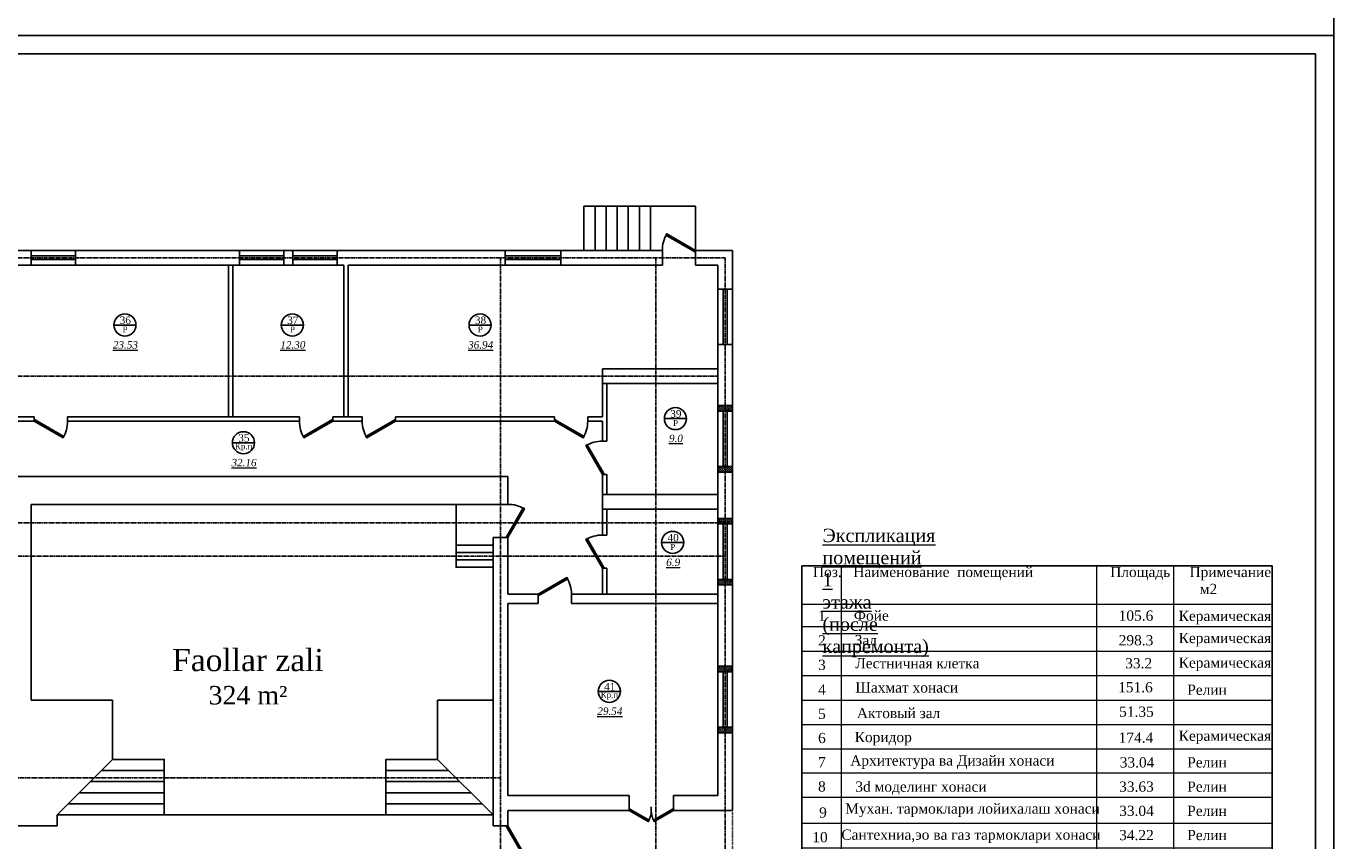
# Model space of a CAD drawing. Header units: inches. Extents: x 8001 to 766003, y -84601 to 563258.
# Tile 36 of 169: x 253720 to 289106, y 176386 to 198423. Entities that reach past the tile are written whole.
import ezdxf

# ---------------------------------------------------------------- set-up
doc = ezdxf.new("R2010")
doc.units = ezdxf.units.IN
doc.header["$MEASUREMENT"] = 0
doc.linetypes.add('Dashed', pattern=[19.05, 12.7, -6.35])
doc.linetypes.add('STROT', pattern=[1.7, 0.5, -1.2])
doc.layers.add('.', color=7, linetype='Continuous', lineweight=15)
doc.layers.add('РАЗРЕЗ', color=7, linetype='Continuous')
doc.styles.add('676767', font='times.ttf')
doc.styles.get("Standard").update_dxf_attribs({"font": 'arial.ttf'})
doc.styles.add('TIEMS', font='times.ttf')

# ---------------------------------------------------------------- blocks, each defined once
blk = doc.blocks.new('*U279')
at = {"color": 5}
for p, q in [((0, 0), (0, 4)), ((24, 0), (24, 4))]:
    blk.add_line(p, q, dxfattribs=at)
blk.add_lwpolyline([(0, 0), (20.8, -12), (21.7, -10.5), (0.9, 1.5)], close=True, dxfattribs=at)
blk.add_arc((0, 0), 24, 330, 0, dxfattribs=at)
blk = doc.blocks.new('*U276')
at = {"color": 5}
for p, q in [((-36, 0), (-36, 4)), ((0, 0), (0, 4))]:
    blk.add_line(p, q, dxfattribs=at)
blk.add_lwpolyline([(0, 0), (-31.2, -18), (-32.1, -16.5), (-0.9, 1.5)], close=True, dxfattribs=at)
blk.add_arc((0, 0), 36, 180, 210, dxfattribs=at)
blk = doc.blocks.new('*U7')
at = {"color": 5}
for p, q in [((-36, 0), (-36, 4)), ((0, 0), (0, 4))]:
    blk.add_line(p, q, dxfattribs=at)
blk.add_lwpolyline([(0, 0), (-31.2, -18), (-32.1, -16.5), (-0.9, 1.5)], close=True, dxfattribs=at)
blk.add_arc((0, 0), 36, 180, 210, dxfattribs=at)
blk = doc.blocks.new('*U281')
at = {"color": 5}
for p, q in [((0, 0), (0, 4)), ((36, 0), (36, 4))]:
    blk.add_line(p, q, dxfattribs=at)
blk.add_lwpolyline([(0, 0), (31.2, -18), (32.1, -16.5), (0.9, 1.5)], close=True, dxfattribs=at)
blk.add_arc((0, 0), 36, 330, 0, dxfattribs=at)
blk = doc.blocks.new('*U8')
at = {"color": 5}
for p, q in [((0, 0), (0, -4)), ((36, 0), (36, -4))]:
    blk.add_line(p, q, dxfattribs=at)
blk.add_lwpolyline([(0, 0), (31.2, 18), (32.1, 16.5), (0.9, -1.5)], close=True, dxfattribs=at)
blk.add_arc((0, 0), 36, 0, 30, dxfattribs=at)
blk = doc.blocks.new('*U282')
at = {"color": 5}
for p, q in [((0, 0), (0, -4)), ((36, 0), (36, -4))]:
    blk.add_line(p, q, dxfattribs=at)
blk.add_lwpolyline([(0, 0), (31.2, 18), (32.1, 16.5), (0.9, -1.5)], close=True, dxfattribs=at)
blk.add_arc((0, 0), 36, 0, 30, dxfattribs=at)
blk = doc.blocks.new('sjjg')
at = {"layer": '.'}
h = blk.add_hatch(dxfattribs=at)
h.set_pattern_fill('JIS_LC_8', color=32, scale=5)
h.set_pattern_definition([(45, (1858980.19, 2036544.227), (-27.57716447, 27.57716447), []), (45, (1858982.19, 2036544.227), (-27.57716447, 27.57716447), [])])
h.paths.add_polyline_path([(250527.8, 224095.7), (250327.8, 224095.7), (250327.8, 223945.7), (250527.8, 223945.7)])
h.paths.add_polyline_path([(250727.8, 224095.7), (250527.8, 224095.7), (250527.8, 223945.7), (250727.8, 223945.7)])
h.paths.add_polyline_path([(250727.8, 222445.7), (250527.8, 222445.7), (250527.8, 222295.7), (250727.8, 222295.7)])
h.paths.add_polyline_path([(250527.8, 222445.7), (250327.8, 222445.7), (250327.8, 222295.7), (250527.8, 222295.7)])
h = blk.add_hatch(dxfattribs=at)
h.set_pattern_fill('JIS_LC_8', color=32, scale=5)
h.set_pattern_definition([(45, (1858980.19, 2033494.227), (-27.57716447, 27.57716447), []), (45, (1858982.19, 2033494.227), (-27.57716447, 27.57716447), [])])
h.paths.add_polyline_path([(250527.8, 221045.7), (250327.8, 221045.7), (250327.8, 220895.7), (250527.8, 220895.7)])
h.paths.add_polyline_path([(250727.8, 221045.7), (250527.8, 221045.7), (250527.8, 220895.7), (250727.8, 220895.7)])
h.paths.add_polyline_path([(250727.8, 219395.7), (250527.8, 219395.7), (250527.8, 219245.7), (250727.8, 219245.7)])
h.paths.add_polyline_path([(250527.8, 219395.7), (250327.8, 219395.7), (250327.8, 219245.7), (250527.8, 219245.7)])
h = blk.add_hatch(dxfattribs=at)
h.set_pattern_fill('JIS_LC_8', color=32, scale=5)
h.set_pattern_definition([(45, (1858980.19, 2029494.227), (-27.57716447, 27.57716447), []), (45, (1858982.19, 2029494.227), (-27.57716447, 27.57716447), [])])
h.paths.add_polyline_path([(250527.8, 217045.7), (250327.8, 217045.7), (250327.8, 216895.7), (250527.8, 216895.7)])
h.paths.add_polyline_path([(250727.8, 217045.7), (250527.8, 217045.7), (250527.8, 216895.7), (250727.8, 216895.7)])
h.paths.add_polyline_path([(250727.8, 215395.7), (250527.8, 215395.7), (250527.8, 215245.7), (250727.8, 215245.7)])
h.paths.add_polyline_path([(250527.8, 215395.7), (250327.8, 215395.7), (250327.8, 215245.7), (250527.8, 215245.7)])
for p, q in [((249727.8, 229495.7), (246706.9, 229495.7)), ((246706.9, 229495.7), (246706.9, 228295.7)), ((247006.9, 229495.7), (247006.9, 228295.7)), ((247306.9, 229495.7), (247306.9, 228295.7)), ((247606.9, 229495.7), (247606.9, 228295.7)), ((247906.9, 229495.7), (247906.9, 228295.7)), ((248206.9, 229495.7), (248206.9, 228295.7)), ((248506.9, 229495.7), (248506.9, 228295.7)), ((249727.8, 228295.7), (249727.8, 229495.7)), ((231347.8, 228295.7), (248827.8, 228295.7)), ((231747.8, 227895.7), (231747.8, 228295.7)), ((232947.8, 227895.7), (232947.8, 228295.7)), ((237382.8, 227895.7), (237382.8, 228295.7)), ((238582.8, 227895.7), (238582.8, 228295.7)), ((238832.8, 227895.7), (238832.8, 228295.7)), ((240032.8, 227895.7), (240032.8, 228295.7)), ((244577.8, 227895.7), (244577.8, 228295.7)), ((246077.8, 227895.7), (246077.8, 228295.7)), ((248827.8, 227895.7), (248827.8, 228295.7)), ((249727.8, 228295.7), (250727.8, 228295.7)), ((249727.8, 227895.7), (249727.8, 228295.7)), ((250727.8, 228295.7), (250727.8, 213145.7)), ((231347.8, 227895.7), (240207.8, 227895.7)), ((237087.8, 227895.7), (237087.8, 223795.7)), ((237207.8, 227895.7), (237207.8, 223795.7)), ((240207.8, 227895.7), (240207.8, 223795.7)), ((240327.8, 227895.7), (240327.8, 223795.7)), ((240327.8, 227895.7), (248827.8, 227895.7)), ((240327.8, 227895.7), (248827.8, 227895.7)), ((249727.8, 227895.7), (250327.8, 227895.7)), ((249727.8, 227895.7), (250327.8, 227895.7)), ((250327.8, 227895.7), (250327.8, 225095.7)), ((250327.8, 227245.7), (250727.8, 227245.7)), ((250327.8, 225745.7), (250727.8, 225745.7)), ((247207.8, 225095.7), (247207.8, 223795.7)), ((247207.8, 225095.7), (250327.8, 225095.7)), ((250327.8, 225095.7), (250327.8, 221295.7)), ((247207.8, 224695.7), (250327.8, 224695.7)), ((247327.8, 224695.7), (247327.8, 223135.7)), ((250327.8, 224095.7), (250727.8, 224095.7)), ((231197.8, 223675.7), (231832.8, 223675.7)), ((231347.8, 223795.7), (231832.8, 223795.7)), ((231832.8, 223795.7), (231832.8, 223675.7)), ((232732.8, 223795.7), (239007.8, 223795.7)), ((232732.8, 223795.7), (232732.8, 223675.7)), ((232732.8, 223675.7), (239007.8, 223675.7)), ((239007.8, 223795.7), (239007.8, 223675.7)), ((239907.8, 223795.7), (240707.8, 223795.7)), ((239907.8, 223795.7), (239907.8, 223675.7)), ((239907.8, 223675.7), (240707.8, 223675.7)), ((240707.8, 223795.7), (240707.8, 223675.7)), ((241607.8, 223795.7), (245907.8, 223795.7)), ((241607.8, 223795.7), (241607.8, 223675.7)), ((241607.8, 223675.7), (245907.8, 223675.7)), ((245907.8, 223675.7), (245907.8, 223795.7)), ((246807.8, 223795.7), (247207.8, 223795.7)), ((246807.8, 223675.7), (246807.8, 223795.7)), ((246807.8, 223675.7), (247207.8, 223675.7)), ((247207.8, 223675.7), (247207.8, 223135.7)), ((250327.8, 223945.7), (250727.8, 223945.7)), ((247207.8, 223135.7), (247327.8, 223135.7)), ((247207.8, 222235.7), (247207.8, 220595.7)), ((247207.8, 222235.7), (247327.8, 222235.7)), ((247327.8, 222235.7), (247327.8, 221695.7)), ((250327.8, 222445.7), (250727.8, 222445.7)), ((250327.8, 222295.7), (250727.8, 222295.7)), ((230947.8, 222175.7), (244647.8, 222175.7)), ((244647.8, 222175.7), (244647.8, 221425.7)), ((247207.8, 221695.7), (250327.8, 221695.7)), ((231747.8, 221425.7), (231747.8, 216125.7)), ((231747.8, 221425.7), (244247.8, 221425.7)), ((247207.8, 221295.7), (250327.8, 221295.7)), ((247327.8, 221295.7), (247327.8, 220595.7)), ((250327.8, 221295.7), (250327.8, 218995.7)), ((250327.8, 221045.7), (250727.8, 221045.7)), ((250327.8, 220895.7), (250727.8, 220895.7)), ((244247.8, 220525.7), (244247.8, 212725.7)), ((244647.8, 220525.7), (244247.8, 220525.7)), ((244647.8, 220525.7), (244647.8, 218995.7)), ((247327.8, 220595.7), (247207.8, 220595.7)), ((247207.8, 219695.7), (247207.8, 218995.7)), ((247327.8, 219695.7), (247207.8, 219695.7)), ((247327.8, 219695.7), (247327.8, 218995.7)), ((250327.8, 219395.7), (250727.8, 219395.7)), ((250327.8, 219245.7), (250727.8, 219245.7)), ((244647.8, 218995.7), (245467.5, 218995.7)), ((244647.8, 218745.7), (244647.8, 213545.7)), ((244647.8, 218745.7), (245467.5, 218745.7)), ((245467.5, 218995.7), (245467.5, 218745.7)), ((247327.8, 218995.7), (246367.5, 218995.7)), ((246367.5, 218995.7), (246367.5, 218745.7)), ((246367.5, 218745.7), (250327.8, 218745.7)), ((247327.8, 218995.7), (250327.8, 218995.7)), ((250327.8, 218995.7), (250327.8, 213545.7)), ((250327.8, 217045.7), (250727.8, 217045.7)), ((250327.8, 216895.7), (250727.8, 216895.7)), ((250327.8, 215395.7), (250727.8, 215395.7)), ((250327.8, 215245.7), (250727.8, 215245.7)), ((235347.8, 214225.7), (233647.8, 214225.7)), ((243047.8, 214225.7), (241347.8, 214225.7)), ((235347.8, 213925.7), (233347.8, 213925.7)), ((243347.8, 213925.7), (241347.8, 213925.7)), ((235347.8, 213625.7), (233047.8, 213625.7)), ((243647.8, 213625.7), (241347.8, 213625.7)), ((244647.8, 213545.7), (247927.8, 213545.7)), ((247927.8, 213545.7), (247927.8, 213145.7)), ((249127.8, 213545.7), (250327.8, 213545.7)), ((249127.8, 213545.7), (249127.8, 213145.7)), ((232447.8, 213025.7), (232447.8, 212725.7)), ((244247.8, 213025.7), (232447.8, 213025.7)), ((235347.8, 213325.7), (232747.8, 213325.7)), ((243947.8, 213325.7), (241347.8, 213325.7)), ((244647.8, 213145.7), (244647.8, 212725.7)), ((244647.8, 213145.7), (247927.8, 213145.7)), ((249127.8, 213145.7), (250727.8, 213145.7)), ((244247.8, 212725.7), (244647.8, 212725.7))]:
    blk.add_line(p, q)
at = {"color": 1, "linetype": 'Dashed', "ltscale": 2}
for p, q in [((170054.2, 228095.7), (250527.8, 228095.7)), ((244447.8, 228095.7), (244447.8, 174874.9)), ((248647.8, 228095.7), (248647.8, 174874.9)), ((250527.8, 228095.7), (250527.8, 174874.9)), ((170054.2, 224895.7), (250327.8, 224895.7)), ((170054.2, 220925.7), (250527.8, 220925.7)), ((250527.8, 220025.7), (170054.2, 220025.7)), ((244447.8, 214025.7), (170054.2, 214025.7))]:
    blk.add_line(p, q, dxfattribs=at)
at = {"color": 5}
for p, q in [((231747.8, 228145.7), (232947.8, 228145.7)), ((231747.8, 228045.7), (232947.8, 228045.7)), ((237382.8, 228145.7), (238582.8, 228145.7)), ((237382.8, 228045.7), (238582.8, 228045.7)), ((238832.8, 228145.7), (240032.8, 228145.7)), ((238832.8, 228045.7), (240032.8, 228045.7)), ((244577.8, 228145.7), (246077.8, 228145.7)), ((244577.8, 228045.7), (246077.8, 228045.7)), ((250477.8, 227245.7), (250477.8, 225745.7)), ((250577.8, 227245.7), (250577.8, 225745.7)), ((250477.8, 223945.7), (250477.8, 222445.7)), ((250577.8, 223945.7), (250577.8, 222445.7)), ((250477.8, 220895.7), (250477.8, 219395.7)), ((250577.8, 220895.7), (250577.8, 219395.7)), ((250477.8, 216895.7), (250477.8, 215395.7)), ((250577.8, 216895.7), (250577.8, 215395.7))]:
    blk.add_line(p, q, dxfattribs=at)
at = {"linetype": 'STROT'}
blk.add_line((250727.8, 213145.7, 10), (250727.8, 209745.7, 10), dxfattribs=at)
for points in [[(244647.8, 221425.7), (243247.8, 221425.7), (243247.8, 219725.7), (244247.8, 219725.7)], [(244247.8, 220325.7), (244247.8, 220325.7), (243247.8, 220325.7)], [(244247.8, 220125.7), (244247.8, 220125.7), (243247.8, 220125.7)], [(244247.8, 219925.7), (244247.8, 219925.7), (243247.8, 219925.7)], [(231747.8, 216125.7), (233947.8, 216125.7), (233947.8, 214525.7), (232447.8, 213025.7)], [(244247.8, 216125.7), (244247.8, 216125.7), (242747.8, 216125.7), (242747.8, 214525.7), (244247.8, 213025.7)], [(233947.8, 214525.7), (235347.8, 214525.7), (235347.8, 213025.7)], [(242747.8, 214525.7), (241347.8, 214525.7), (241347.8, 213025.7)], [(230947.8, 212725.7), (232447.8, 212725.7)]]:
    blk.add_lwpolyline(points)
at = {"layer": 'РАЗРЕЗ', "linetype": 'ByBlock', "lineweight": 25, "ltscale": 2}
for points in [[(233986, 226276.8), (234583.9, 226276.8)], [(238516, 226276.8), (239113.9, 226276.8)], [(243598.5, 226276.8), (244196.4, 226276.8)], [(248883.6, 223745.4), (249481.5, 223745.4)], [(237195, 223091.8), (237792.9, 223091.8)], [(248808.5, 220394.8), (249406.4, 220394.8)], [(247094.1, 216367.2), (247692, 216367.2)]]:
    blk.add_lwpolyline(points, dxfattribs=at)
for centre in [(234284.9, 226276.8), (238815, 226276.8), (243897.4, 226276.8), (249182.6, 223745.4), (237493.9, 223091.8), (249107.4, 220394.8), (247393, 216367.2)]:
    blk.add_circle(centre, 299, dxfattribs=at)
at = {"color": 5, "yscale": 25, "zscale": 25}
for name, p, xscale in [('*U8', (249727.8, 228295.7), -25), ('*U276', (231832.8, 223675.7), -25), ('*U281', (239907.8, 223675.7), -25), ('*U281', (241607.8, 223675.7), -25), ('*U7', (245907.8, 223675.7), -25), ('*U279', (247927.8, 213145.7), 25), ('*U279', (249127.8, 213145.7), -25)]:
    blk.add_blockref(name, p, dxfattribs=dict(at, xscale=xscale))
for name, p, xscale, rotation in [('*U281', (247207.8, 222235.7), -25, 270), ('*U282', (244647.8, 220525.7), -25, 270), ('*U281', (247207.8, 219695.7), -25, 270), ('*U281', (245467.5, 218995.7), -25, 180), ('*U276', (244647.8, 212725.7), 25, 90.00000000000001)]:
    blk.add_blockref(name, p, dxfattribs=dict(at, xscale=xscale, rotation=rotation))
at = {"lineweight": 0, "ltscale": 100, "attachment_point": 5, "style": 'TIEMS'}
for s, insert, char_height, width in [('\\A1;36', (234296.3, 226405.2), 200, 250.18), ('\\A1;37', (238826.4, 226405.2), 200, 250.18), ('\\A1;38', (243908.9, 226405.2), 200, 250.18), ('\\A1;Р', (234288.8, 226156.6), 160, 925.177), ('\\A1;Р', (238818.8, 226156.6), 160, 925.177), ('\\A1;Р', (243901.3, 226156.6), 160, 925.177), ('\\A1;39', (249194, 223873.8), 200, 250.18), ('\\A1;Р', (249186.4, 223625.3), 160, 925.177), ('\\A1;35', (237505.4, 223220.2), 200, 250.18), ('\\A1;Кр.п', (237497.8, 222971.6), 160, 925.177), ('\\A1;40', (249118.8, 220523.3), 200, 250.18), ('\\A1;Р', (249111.3, 220274.7), 160, 925.177), ('\\A1;41', (247404.5, 216495.6), 200, 250.18), ('\\A1;Кр.п', (247396.9, 216247.1), 160, 925.177)]:
    blk.add_mtext(s, dxfattribs=dict(at, insert=insert, char_height=char_height, width=width))
at = {"lineweight": 0, "ltscale": 100, "char_height": 200, "attachment_point": 5, "style": 'TIEMS'}
for s, insert in [('\\A1;{\\fTimes New Roman|b0|i1|c204|p18;\\L23.53}', (234299.2, 225738)), ('\\A1;{\\fTimes New Roman|b0|i1|c204|p18;\\L12.30}', (238829.2, 225738)), ('\\A1;{\\fTimes New Roman|b0|i1|c204|p18;\\L36.94}', (243911.7, 225738)), ('\\A1;{\\fTimes New Roman|b0|i1|c204|p18;\\L9.0}', (249196.8, 223206.7)), ('\\A1;{\\fTimes New Roman|b0|i1|c204|p18;\\L32.16}', (237508.2, 222553.1)), ('\\A1;{\\fTimes New Roman|b0|i1|c204|p18;\\L6.9}', (249121.7, 219856.1)), ('\\A1;{\\fTimes New Roman|b0|i1|c204|p18;\\L29.54}', (247407.3, 215828.5))]:
    blk.add_mtext(s, dxfattribs=dict(at, insert=insert))
at = {"color": 1, "insert": (237615.4, 216759.8), "char_height": 500, "width": 5737.013, "attachment_point": 5}
blk.add_mtext('{\\fTimes New Roman|b0|i0|c0|p18;\\H1.2x;Faollar zali\\H0.83333x;\\P324 m²                         \\fTimes New Roman|b0|i0|c204|p18; }', dxfattribs=at)
blk = doc.blocks.new('rwww')
at = {"lineweight": 13}
for p, q in [((-1480986, -1829492), (-1480986, -1809463)), ((-1480986, -1809463), (-1474343, -1809463)), ((-1480091, -1832768), (-1480091, -1809463)), ((-1474343, -1809463), (-1474343, -1832768)), ((-1474343, -1809463), (-1470386, -1809463)), ((-1472609, -1809463), (-1472609, -1832768)), ((-1470386, -1809463), (-1470386, -1826761)), ((-1480986, -1810328), (-1474343, -1810328)), ((-1474343, -1810328), (-1470386, -1810328)), ((-1480986, -1810826), (-1474343, -1810826)), ((-1474343, -1810826), (-1470386, -1810826)), ((-1480986, -1811382), (-1474343, -1811382)), ((-1480986, -1811382), (-1474343, -1811382)), ((-1474343, -1811382), (-1470386, -1811382)), ((-1474343, -1811382), (-1470386, -1811382)), ((-1474343, -1811382), (-1470386, -1811382)), ((-1480986, -1811937), (-1474343, -1811937)), ((-1474343, -1811937), (-1470386, -1811937)), ((-1480986, -1812493), (-1474343, -1812493)), ((-1474343, -1812493), (-1470386, -1812493)), ((-1480986, -1813039), (-1474343, -1813039)), ((-1474343, -1813039), (-1470386, -1813039)), ((-1480986, -1813585), (-1474343, -1813585)), ((-1474343, -1813585), (-1470386, -1813585)), ((-1480986, -1814131), (-1470386, -1814131)), ((-1480986, -1814677), (-1470386, -1814677)), ((-1480986, -1815265), (-1470386, -1815265)), ((-1480986, -1815821), (-1474343, -1815821)), ((-1474343, -1815821), (-1470386, -1815821)), ((-1480986, -1816367), (-1474343, -1816367)), ((-1474343, -1816367), (-1470386, -1816367)), ((-1480986, -1816913), (-1474343, -1816913)), ((-1474343, -1816913), (-1470386, -1816913)), ((-1480986, -1817459), (-1470386, -1817459)), ((-1480986, -1818005), (-1474343, -1818005)), ((-1480986, -1818005), (-1474343, -1818005)), ((-1480986, -1818005), (-1474343, -1818005)), ((-1474343, -1818005), (-1470386, -1818005)), ((-1474343, -1818005), (-1470386, -1818005)), ((-1474343, -1818005), (-1470386, -1818005)), ((-1474343, -1818005), (-1470386, -1818005)), ((-1480986, -1818551), (-1474343, -1818551)), ((-1480986, -1818551), (-1474343, -1818551)), ((-1480986, -1818551), (-1474343, -1818551)), ((-1474343, -1818551), (-1470386, -1818551)), ((-1474343, -1818551), (-1470386, -1818551)), ((-1474343, -1818551), (-1470386, -1818551)), ((-1474343, -1818551), (-1470386, -1818551)), ((-1480986, -1819097), (-1474343, -1819097)), ((-1480986, -1819097), (-1474343, -1819097)), ((-1480986, -1819097), (-1474343, -1819097)), ((-1474343, -1819097), (-1470386, -1819097)), ((-1474343, -1819097), (-1470386, -1819097)), ((-1474343, -1819097), (-1470386, -1819097)), ((-1474343, -1819097), (-1470386, -1819097)), ((-1480986, -1819643), (-1474343, -1819643)), ((-1480986, -1819643), (-1474343, -1819643)), ((-1480986, -1819643), (-1474343, -1819643)), ((-1474343, -1819643), (-1470386, -1819643)), ((-1474343, -1819643), (-1470386, -1819643)), ((-1474343, -1819643), (-1470386, -1819643)), ((-1474343, -1819643), (-1470386, -1819643)), ((-1480986, -1820189), (-1474343, -1820189)), ((-1480986, -1820189), (-1474343, -1820189)), ((-1480986, -1820189), (-1474343, -1820189)), ((-1474343, -1820189), (-1470386, -1820189)), ((-1474343, -1820189), (-1470386, -1820189)), ((-1474343, -1820189), (-1470386, -1820189)), ((-1474343, -1820189), (-1470386, -1820189)), ((-1480986, -1820745), (-1474343, -1820745)), ((-1480986, -1820745), (-1474343, -1820745)), ((-1474343, -1820745), (-1470386, -1820745)), ((-1474343, -1820745), (-1470386, -1820745)), ((-1480986, -1821300), (-1474343, -1821300)), ((-1474343, -1821300), (-1470386, -1821300)), ((-1480986, -1821847), (-1474343, -1821847)), ((-1474343, -1821847), (-1470386, -1821847)), ((-1480986, -1822393), (-1474343, -1822393)), ((-1474343, -1822393), (-1470386, -1822393)), ((-1480986, -1822939), (-1470386, -1822939)), ((-1480986, -1823485), (-1470386, -1823485)), ((-1480986, -1824031), (-1470386, -1824031)), ((-1480986, -1824577), (-1470386, -1824577)), ((-1480986, -1825123), (-1470386, -1825123)), ((-1480986, -1825669), (-1470386, -1825669)), ((-1480986, -1826215), (-1470386, -1826215)), ((-1480986, -1826761), (-1470386, -1826761)), ((-1480986, -1826761), (-1470386, -1826761)), ((-1480986, -1826761), (-1470386, -1826761)), ((-1480986, -1827307), (-1470386, -1827307)), ((-1480986, -1827307), (-1470386, -1827307)), ((-1480986, -1827307), (-1470386, -1827307)), ((-1480986, -1827307), (-1470386, -1827307)), ((-1480986, -1827307), (-1470386, -1827307)), ((-1480986, -1827853), (-1470386, -1827853)), ((-1480986, -1827853), (-1470386, -1827853)), ((-1480986, -1827853), (-1470386, -1827853)), ((-1480986, -1827853), (-1470386, -1827853)), ((-1480986, -1827853), (-1470386, -1827853)), ((-1480986, -1827853), (-1470386, -1827853)), ((-1480986, -1827853), (-1470386, -1827853)), ((-1480986, -1828400), (-1470386, -1828400)), ((-1480986, -1828400), (-1470386, -1828400)), ((-1480986, -1828400), (-1470386, -1828400)), ((-1480986, -1828400), (-1470386, -1828400)), ((-1480986, -1828400), (-1470386, -1828400)), ((-1480986, -1828400), (-1470386, -1828400)), ((-1480986, -1828400), (-1470386, -1828400)), ((-1480986, -1828400), (-1470386, -1828400)), ((-1480986, -1828400), (-1470386, -1828400)), ((-1480986, -1828946), (-1470386, -1828946)), ((-1480986, -1828946), (-1470386, -1828946)), ((-1480986, -1828946), (-1470386, -1828946)), ((-1480986, -1828946), (-1470386, -1828946)), ((-1480986, -1828946), (-1470386, -1828946)), ((-1480986, -1828946), (-1470386, -1828946)), ((-1480986, -1828946), (-1470386, -1828946)), ((-1480986, -1828946), (-1470386, -1828946)), ((-1480986, -1828946), (-1470386, -1828946)), ((-1480986, -1828946), (-1470386, -1828946)), ((-1480986, -1828946), (-1470386, -1828946)), ((-1480986, -1829492), (-1470386, -1829492)), ((-1480986, -1829492), (-1470386, -1829492)), ((-1480986, -1829492), (-1470386, -1829492)), ((-1480986, -1829492), (-1470386, -1829492)), ((-1480986, -1829492), (-1470386, -1829492)), ((-1480986, -1829492), (-1470386, -1829492)), ((-1480986, -1829492), (-1470386, -1829492)), ((-1480986, -1829492), (-1470386, -1829492)), ((-1480986, -1829492), (-1470386, -1829492)), ((-1480986, -1830038), (-1470386, -1830038)), ((-1480986, -1830038), (-1470386, -1830038)), ((-1480986, -1830038), (-1470386, -1830038)), ((-1480986, -1830038), (-1470386, -1830038)), ((-1480986, -1830038), (-1470386, -1830038)), ((-1480986, -1830038), (-1470386, -1830038)), ((-1480986, -1830038), (-1470386, -1830038)), ((-1480986, -1830038), (-1470386, -1830038)), ((-1480986, -1830038), (-1470386, -1830038)), ((-1480986, -1830584), (-1470386, -1830584)), ((-1480986, -1830584), (-1470386, -1830584)), ((-1480986, -1830584), (-1470386, -1830584)), ((-1480986, -1830584), (-1470386, -1830584)), ((-1480986, -1830584), (-1470386, -1830584)), ((-1480986, -1830584), (-1470386, -1830584)), ((-1480986, -1830584), (-1470386, -1830584)), ((-1480986, -1830584), (-1470386, -1830584)), ((-1480986, -1830584), (-1470386, -1830584)), ((-1480986, -1830584), (-1470386, -1830584)), ((-1480986, -1830584), (-1470386, -1830584)), ((-1480986, -1831130), (-1470386, -1831130)), ((-1480986, -1831130), (-1470386, -1831130)), ((-1480986, -1831130), (-1470386, -1831130)), ((-1480986, -1831130), (-1470386, -1831130)), ((-1480986, -1831130), (-1470386, -1831130)), ((-1480986, -1831130), (-1470386, -1831130)), ((-1480986, -1831130), (-1470386, -1831130)), ((-1480986, -1831130), (-1470386, -1831130)), ((-1480986, -1831130), (-1470386, -1831130)), ((-1480986, -1831676), (-1470386, -1831676)), ((-1480986, -1831676), (-1470386, -1831676)), ((-1480986, -1831676), (-1470386, -1831676)), ((-1480986, -1831676), (-1470386, -1831676)), ((-1480986, -1831676), (-1470386, -1831676)), ((-1480986, -1831676), (-1470386, -1831676)), ((-1480986, -1831676), (-1470386, -1831676)), ((-1480986, -1831676), (-1470386, -1831676)), ((-1480986, -1831676), (-1470386, -1831676)), ((-1480986, -1832222), (-1470386, -1832222)), ((-1480986, -1832222), (-1470386, -1832222)), ((-1480986, -1832222), (-1470386, -1832222)), ((-1480986, -1832222), (-1470386, -1832222)), ((-1480986, -1832222), (-1470386, -1832222)), ((-1480986, -1832222), (-1470386, -1832222)), ((-1480986, -1832222), (-1470386, -1832222)), ((-1480986, -1832222), (-1470386, -1832222)), ((-1480986, -1832222), (-1470386, -1832222)), ((-1480986, -1832222), (-1470386, -1832222)), ((-1480986, -1832222), (-1470386, -1832222)), ((-1480986, -1832768), (-1470386, -1832768)), ((-1480986, -1832768), (-1470386, -1832768))]:
    blk.add_line(p, q, dxfattribs=at)
at = {"layer": 'РАЗРЕЗ', "linetype": 'ByBlock', "lineweight": 25, "ltscale": 2}
blk.add_lwpolyline([(-1480986, -1809463), (-1470386, -1809463), (-1470386, -1832768), (-1480986, -1832768)], close=True, dxfattribs=at)
at = {"style": '676767'}
for s, p in [('1', (-1480622, -1810698)), ('105.6', (-1473843, -1810698)), ('2', (-1480622, -1811254)), ('298.3', (-1473843, -1811254)), ('3', (-1480622, -1811809)), ('                                         33.2        ', (-1477257, -1811772)), ('4', (-1480622, -1812365)), ('                                        151.6        ', (-1477330, -1812313)), ('                                        51.35          ', (-1477307, -1812864)), ('5', (-1480622, -1812911)), ('6', (-1480622, -1813457)), ('                                        174.4         ', (-1477319, -1813449)), ('7', (-1480622, -1814003)), ('                                      33.04         ', (-1477120, -1814007)), ('8', (-1480622, -1814549)), ('                                        33.63          ', (-1477307, -1814553)), ('9', (-1480598, -1815137)), ('                                        33.04          ', (-1477307, -1815099)), ('10', (-1480751, -1815692)), ('                                        34.22         ', (-1477307, -1815645)), ('11', (-1480751, -1816239)), ('                                       39.53         ', (-1477179, -1816198)), ('12', (-1480751, -1816785)), ('                                        14.75x3          ', (-1477481, -1816747)), ('Cан/узел Мужской', (-1479782, -1817303)), ('13', (-1480751, -1817331)), ('                                        16.80          ', (-1477307, -1817303)), ('14', (-1480733, -1817832)), ('                                        266.8        ', (-1477307, -1817849)), ('15', (-1480733, -1818387)), ('                                        36.27         ', (-1477307, -1818395)), ('16', (-1480733, -1818943)), ('                                       13.75      ', (-1477265, -1818941)), ('17', (-1480733, -1819489)), ('                                         9.93        ', (-1477377, -1819487)), ('18', (-1480733, -1820035)), ('                                        23.30          ', (-1477307, -1820033)), ('19', (-1480709, -1820581)), ('                                        5.17         ', (-1477307, -1820579)), ('20', (-1480733, -1821127)), ('                                       2.38x2          ', (-1477307, -1821116)), ('Душ для М ', (-1479782, -1821135)), ('21', (-1480733, -1821673)), ('                                        19.95          ', (-1477326, -1821688)), ('22', (-1480733, -1822219)), ('                                        5.35          ', (-1477251, -1822204)), ('23', (-1480733, -1822765)), ('Душ для Ж', (-1479782, -1822783)), ('                                         1.56x3          ', (-1477527, -1822754)), ('24', (-1480733, -1823311)), ('                                        16.72          ', (-1477307, -1823335)), ('25', (-1480733, -1823858)), ('                                         7.60         ', (-1477307, -1823881)), ('26', (-1480733, -1824404)), ('                                        103.5         ', (-1477307, -1824427)), ('27', (-1480733, -1824950)), ('                                        55.49          ', (-1477307, -1824973)), ('28', (-1480733, -1825496)), ('                                        75.97          ', (-1477307, -1825519)), ('29', (-1480733, -1826042)), ('                                        37.29          ', (-1477307, -1826065)), ('30', (-1480733, -1826588)), ('                                        55.62          ', (-1477307, -1826611)), ('31', (-1480733, -1827134)), ('                                        20.2         ', (-1477307, -1827157)), ('32', (-1480733, -1827680)), ('Cан/узел Женский', (-1479782, -1827679)), ('                                        18.33         ', (-1477307, -1827703)), ('33', (-1480733, -1828226)), ('                                        19.44         ', (-1477307, -1828249)), ('34', (-1480733, -1828772)), ('                                        19.44         ', (-1477307, -1828796)), ('35', (-1480733, -1829318)), ('                                        32.16         ', (-1477307, -1829342)), ('36', (-1480733, -1829864)), ('                                        23.53         ', (-1477307, -1829888)), ('37', (-1480733, -1830411)), ('                                        12.30       ', (-1477307, -1830434)), ('38', (-1480733, -1830957)), ('                                        36.94        ', (-1477323, -1830985)), ('39', (-1480733, -1831503)), ('                                        9.0        ', (-1477191, -1831529)), ('40', (-1480733, -1832049)), ('                                        6.9         ', (-1477191, -1832075)), ('41', (-1480733, -1832595)), ('                                        29.54         ', (-1477266, -1832621))]:
    blk.add_text(s, height=230, dxfattribs=at).set_placement(p)
at = {"color": 0, "style": '676767'}
for s, p in [('Фойе', (-1479816, -1810698)), ('Зал', (-1479796, -1811250)), ('Лестничная клетка', (-1479782, -1811772)), ('Шахмат хонаси', (-1479782, -1812318)), ('  Коридор                                                       ', (-1479970, -1813436)), ('Архитектура ва Дизайн хонаси', (-1479896, -1813964)), ('3d моделинг хонаси', (-1479782, -1814553)), ('Мухан. тармоклари лойихалаш хонаси', (-1480011, -1815048)), ('Сантехниа,эо ва газ тармоклари хонаси', (-1480098, -1815636)), ('Лего Ланшафт дизайн хонаси', (-1479870, -1816192)), ('Лестничная клетка', (-1479782, -1816757)), ('Спорт зал', (-1479782, -1817849)), ('  Коридор                                                       ', (-1479970, -1818402)), ('Вспомогательное помещение', (-1479782, -1818922)), ('Вспомогательное помещение', (-1479782, -1819468)), ('Раздевалка мужской', (-1479782, -1819980)), ('  Коридор                                                       ', (-1479910, -1820561)), ('Раздевалка мужской', (-1479782, -1821637)), ('  Коридор                                                       ', (-1479910, -1822218)), ('вспомогательное помещение', (-1479782, -1823335)), ('вспомогательное помещение', (-1479782, -1823881)), ('  Коридор                                                       ', (-1479910, -1824403)), ('Дастурчилар хонаси', (-1479782, -1824973)), ('Робототехника хонаси', (-1479782, -1825519)), ('Мотион дизайн хонаси', (-1479782, -1826065)), ('АИ дастурчилар хонаси', (-1479782, -1826611)), ('вспомогательное помещение', (-1479782, -1827157)), ('Вспомогательное помещение', (-1479782, -1828249)), ('Проход', (-1479782, -1828796)), ('  Коридор                                                       ', (-1479910, -1829317)), ('Вспомогательное помещение', (-1479782, -1829888)), ('Вспомогательное помещение', (-1479782, -1830434)), ('Вспомогательное помещение', (-1479782, -1830980)), ('Вспомогательное помещение', (-1479782, -1831526)), ('Вспомогательное помещение', (-1479782, -1832072)), ('Вспомогательное помещение', (-1479782, -1832618))]:
    blk.add_text(s, height=230, dxfattribs=at).set_placement(p)
at = {"color": 5, "style": '676767'}
for p in [(-1472491, -1810705), (-1472491, -1811203), (-1472491, -1811758), (-1472491, -1813406), (-1472491, -1816734), (-1472491, -1817280), (-1472491, -1818353), (-1472491, -1820027), (-1472491, -1820573), (-1472491, -1821129), (-1472491, -1821684), (-1472491, -1822230), (-1472491, -1822776), (-1472491, -1824415), (-1472491, -1827691), (-1472491, -1828783), (-1472491, -1829329), (-1472491, -1832606)]:
    blk.add_text('Керамическая', height=230, dxfattribs=at).set_placement(p)
at = {"color": 1, "style": '676767'}
for s, height, p in [('Релин', 230, (-1472297, -1812369)), ('Aктовый зал', 230, (-1479747, -1812895)), ('Релин', 230, (-1472297, -1814007)), ('Релин', 230, (-1472297, -1814553)), ('Релин', 230, (-1472297, -1815099)), ('Релин', 230, (-1472297, -1815645)), ('Релин', 230, (-1472297, -1816192)), ('Релин', 250, (-1472341, -1817832)), ('Релин', 250, (-1472341, -1818924)), ('Релин', 250, (-1472341, -1819470)), ('Релин', 230, (-1472133, -1823335)), ('Релин', 230, (-1472133, -1823881)), ('Релин', 230, (-1472133, -1824973)), ('Релин', 230, (-1472133, -1825519)), ('Релин', 230, (-1472164, -1826065)), ('Релин', 230, (-1472164, -1826611)), ('Релин', 230, (-1472164, -1827157)), ('Релин', 230, (-1472164, -1828249)), ('Релин', 230, (-1472164, -1829888)), ('Релин', 230, (-1472164, -1830434)), ('Релин', 230, (-1472164, -1830980)), ('Релин', 230, (-1472164, -1831526)), ('Релин', 230, (-1472164, -1832072))]:
    blk.add_text(s, height=height, dxfattribs=at).set_placement(p)
at = {"lineweight": 13, "char_height": 300, "attachment_point": 1, "style": '676767'}
for s, insert, width in [('{\\LЭкспликация  помещений 1 этажа  (после капремонта) }', (-1480523, -1808626), 22.73), ('\\pxsm1;{\\H0.76667x;Поз\\fTimes New Roman|b0|i0|c238|p18;.   \\fTimes New Roman|b0|i0|c204|p18;Наименование  помещений                    Площадь     Примечание} \\P                                                                             {\\H0.76667x;м\\fTimes New Roman|b0|i0|c238|p18;2}', (-1480737, -1809484), 10295.4)]:
    blk.add_mtext(s, dxfattribs=dict(at, insert=insert, width=width))

msp = doc.modelspace()

# ---------------------------------------------------------------- linework, layer by layer
msp.add_lwpolyline([(189105.77, 267572.808), (289105.77, 267572.808), (289105.77, 198172.808), (189105.77, 198172.808)], close=True)

# ---------------------------------------------------------------- block references
msp.add_blockref('sjjg', (22107.029, -35938.091))
at = {"layer": 'РАЗРЕЗ', "linetype": 'ByBlock', "lineweight": 25, "xscale": 1.2, "yscale": 1.2, "zscale": 1.2}
msp.add_blockref('rwww', (2051895.45, 2355178.187), dxfattribs=at)

# ---------------------------------------------------------------- next in the draw order: linework, layer by layer
for points in [[(189105.77, 198172.808), (289105.77, 198172.808), (289105.77, 128772.808), (189105.77, 128772.808)], [(191105.77, 197672.808), (288605.77, 197672.808), (288605.77, 129272.808), (191105.77, 129272.808)]]:
    msp.add_lwpolyline(points, close=True)

doc.saveas('drawing.dxf')
